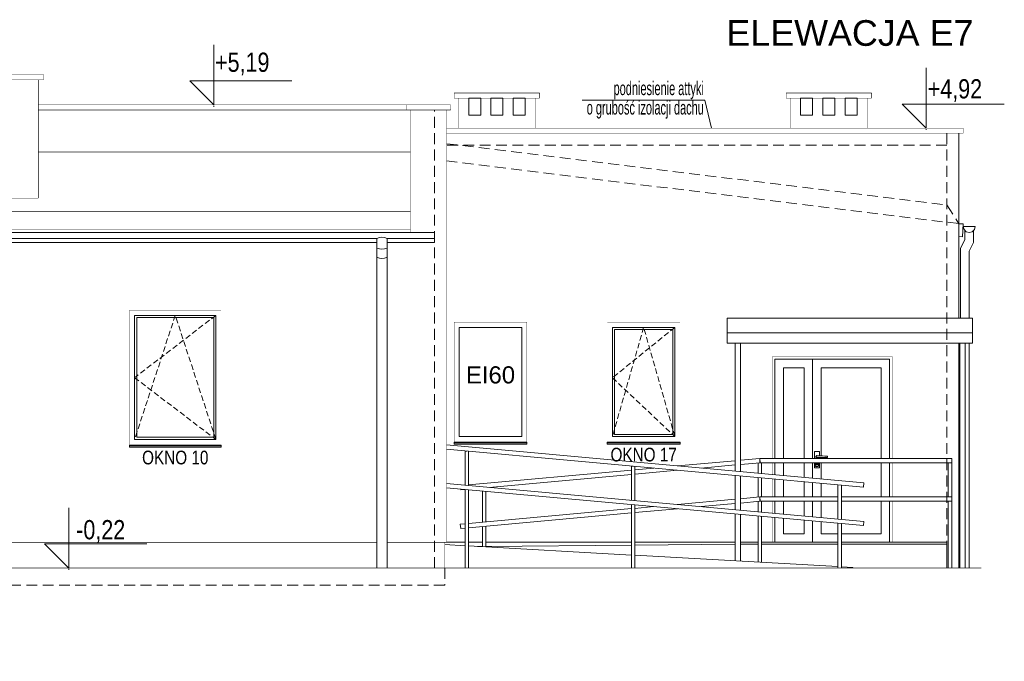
# Model space of a CAD drawing. Header units: millimetres. Extents: x 18880 to 99371, y -5529 to 27899.
# Tile 51 of 161: x 38583 to 39734, y -1784 to -1034. Entities that reach past the tile are written whole.
import ezdxf

# ---------------------------------------------------------------- set-up
doc = ezdxf.new("R2010")
doc.units = ezdxf.units.MM
doc.linetypes.add('DASHED', pattern=[19.05, 12.7, -6.35])
for name, color, linetype, lineweight in [('AA_HATCH', 251, 'Continuous', 0), ('AA_OPIS', 2, 'Continuous', 0), ('AA_WIDOK', 254, 'Continuous', 0), ('AA_WYMIAROWANIE_WEW', 254, 'Continuous', 0)]:
    doc.layers.add(name, color=color, linetype=linetype, lineweight=lineweight)
doc.styles.add('ARIAL', font='arial.ttf')
doc.styles.add('DIM07', font='romans.shx', dxfattribs={"width": 0.7})
doc.styles.add('Dimensions', font='arial.ttf', dxfattribs={"width": 0.8})
doc.dimstyles.new('Rzędne__wierzch', dxfattribs={"dimtxt": 15, "dimasz": 0.75, "dimexe": 8, "dimexo": 0, "dimgap": 0, "dimtad": 0, "dimjust": 2, "dimtih": 1, "dimtoh": 1, "dimlfac": 0.01, "dimzin": 1, "dimtxsty": 'Dimensions', "dimblk": 'KOTA', "dimcen": 0, "dimse1": 1, "dimse2": 1, "dimsd1": 1, "dimclrd": 256, "dimclre": 256, "dimclrt": 256, "dimazin": 0, "dimtfac": 1, "dimtofl": 0, "dimtmove": 2, "dimatfit": 2, "dimldrblk": 'NONE', "dimfxl": 1, "dimlwd": -1, "dimlwe": -1, "dimarcsym": 0})

# ---------------------------------------------------------------- blocks, each defined once
blk = doc.blocks.new('ukyk')
at = {"layer": 'AA_OPIS', "linetype": 'DASHED', "ltscale": 0.5}
blk.add_lwpolyline([(-6, -6), (-101, -78.8), (-6, -151), (-53.5, -6), (-101, -151)], dxfattribs=at)
at = {"layer": 'AA_WIDOK', "color": 255, "const_width": 0.3}
for points in [[(-107, 0), (0, 0)], [(-107, -157.5), (-107, 0)], [(0, 0), (0, -157.5)]]:
    blk.add_lwpolyline(points, dxfattribs=at)
at = {"layer": 'AA_WIDOK'}
for points in [[(-101, -151), (-101, -6)], [(-101, -6), (-6, -6)], [(-98.5, -8.5), (-98.5, -148.5)], [(-8.5, -8.5), (-98.5, -8.5)], [(-8.5, -148.5), (-8.5, -8.5)], [(-6, -6), (-6, -151)], [(-98.5, -148.5), (-8.5, -148.5)], [(-6, -151), (-101, -151)]]:
    blk.add_lwpolyline(points, dxfattribs=at)
at = {"layer": 'AA_WIDOK', "color": 4}
for points in [[(-107, -157.5), (-107, -158.3)], [(0, -157.5), (-107, -157.5)], [(-107, -158.3), (0, -158.3)], [(-107, -160), (-107, -158.3)], [(-107, -160), (0, -160)], [(0, -158.3), (0, -157.5)], [(0, -160), (0, -158.3)]]:
    blk.add_lwpolyline(points, dxfattribs=at)
at = {"layer": 'AA_OPIS', "insert": (-53.5, -164.1), "char_height": 16, "width": 300, "attachment_point": 2, "style": 'ARIAL'}
blk.add_mtext('{\\W0.8;OKNO 10}', dxfattribs=at)
blk = doc.blocks.new('o21')
at = {"layer": 'AA_OPIS', "linetype": 'DASHED', "ltscale": 0.5}
blk.add_lwpolyline([(-6, -6), (-79, -64.8), (-6, -133.5), (-42.5, -6), (-79, -133.5)], dxfattribs=at)
at = {"layer": 'AA_WIDOK', "color": 255, "const_width": 0.3}
for points in [[(-85, 0), (0, 0)], [(-85, -140), (-85, 0)], [(0, 0), (0, -140)]]:
    blk.add_lwpolyline(points, dxfattribs=at)
at = {"layer": 'AA_WIDOK'}
for points in [[(-79, -133.5), (-79, -6)], [(-79, -6), (-6, -6)], [(-76.5, -8.5), (-76.5, -131)], [(-8.5, -8.5), (-76.5, -8.5)], [(-8.5, -131), (-8.5, -8.5)], [(-6, -6), (-6, -133.5)], [(-6, -133.5), (-79, -133.5)], [(-76.5, -131), (-8.5, -131)]]:
    blk.add_lwpolyline(points, dxfattribs=at)
at = {"layer": 'AA_WIDOK', "color": 4}
for points in [[(-85, -140), (-85, -140.8)], [(0, -140), (-85, -140)], [(-85, -140.8), (0, -140.8)], [(-85, -142.5), (-85, -140.8)], [(-85, -142.5), (0, -142.5)], [(0, -140.8), (0, -140)], [(0, -142.5), (0, -140.8)]]:
    blk.add_lwpolyline(points, dxfattribs=at)
at = {"layer": 'AA_OPIS', "insert": (-42.5, -146.6), "char_height": 16, "width": 300, "attachment_point": 2, "style": 'ARIAL'}
blk.add_mtext('{\\W0.8;OKNO 17}', dxfattribs=at)
blk = doc.blocks.new('o21 ei60')
at = {"layer": 'AA_WIDOK', "color": 255, "const_width": 0.3}
for points in [[(-85, 0), (0, 0)], [(-85, -140), (-85, 0)], [(0, 0), (0, -140)]]:
    blk.add_lwpolyline(points, dxfattribs=at)
at = {"layer": 'AA_WIDOK'}
for points in [[(-79, -133.5), (-79, -6)], [(-79, -6), (-6, -6)], [(-6, -6), (-6, -133.5)], [(-6, -133.5), (-79, -133.5)]]:
    blk.add_lwpolyline(points, dxfattribs=at)
at = {"layer": 'AA_WIDOK', "color": 4}
for points in [[(-85, -142.5), (-85, -140)], [(0, -140), (-85, -140)], [(-85, -140.8), (0, -140.8)], [(-85, -142.5), (0, -142.5)], [(0, -140.8), (0, -140)], [(0, -142.5), (0, -140.8)]]:
    blk.add_lwpolyline(points, dxfattribs=at)
blk = doc.blocks.new('KOTA')
at = {"ltscale": 100}
blk.add_lwpolyline([(62.5, 0), (0, 0), (25, 25), (25, -81)], dxfattribs=at)
blk = doc.blocks.new('*D459')
at = {"layer": 'AA_WYMIAROWANIE_WEW', "transparency": 16777216}
blk.add_line((38809.8, -1136.1), (38809.8, -1135), dxfattribs=at)
at = {"layer": 'Defpoints', "color": 0, "transparency": 16777216}
for p in [(38809.8, -1133.9), (38819.5, -1133.9), (39334.9, -1653)]:
    blk.add_point(p, dxfattribs=at)
at = {"layer": 'AA_WYMIAROWANIE_WEW', "transparency": 16777216, "xscale": 1.125, "yscale": 1.125, "zscale": 1.125, "rotation": 90}
blk.add_blockref('KOTA', (38809.8, -1133.9), dxfattribs=at)
at = {"layer": 'AA_WYMIAROWANIE_WEW', "lineweight": 0, "transparency": 16777216, "insert": (38843.1, -1086.1), "char_height": 22.5, "attachment_point": 5, "style": 'Dimensions'}
blk.add_mtext('+5,19', dxfattribs=at)
blk = doc.blocks.new('_None')
blk = doc.blocks.new('*D460')
at = {"layer": 'AA_WYMIAROWANIE_WEW', "transparency": 16777216}
blk.add_line((39642.7, -1163.2), (39642.7, -1162.1), dxfattribs=at)
at = {"layer": 'Defpoints', "color": 0, "transparency": 16777216}
for p in [(39642.7, -1161), (39652.4, -1161), (38667.8, -1653)]:
    blk.add_point(p, dxfattribs=at)
at = {"layer": 'AA_WYMIAROWANIE_WEW', "transparency": 16777216, "xscale": 1.125, "yscale": 1.125, "zscale": 1.125, "rotation": 90}
blk.add_blockref('KOTA', (39642.7, -1161), dxfattribs=at)
at = {"layer": 'AA_WYMIAROWANIE_WEW', "lineweight": 0, "transparency": 16777216, "insert": (39676.1, -1117.2), "char_height": 22.5, "attachment_point": 5, "style": 'Dimensions'}
blk.add_mtext('+4,92', dxfattribs=at)
blk = doc.blocks.new('*D461')
at = {"layer": 'AA_WYMIAROWANIE_WEW', "transparency": 16777216}
blk.add_line((38640.3, -1677.2), (38640.3, -1676.1), dxfattribs=at)
at = {"layer": 'Defpoints', "color": 0, "transparency": 16777216}
for p in [(38635.4, -1675), (38640.3, -1675), (38602.9, -1784)]:
    blk.add_point(p, dxfattribs=at)
at = {"layer": 'AA_WYMIAROWANIE_WEW', "transparency": 16777216, "xscale": 1.125, "yscale": 1.125, "zscale": 1.125, "rotation": 90}
blk.add_blockref('KOTA', (38640.3, -1675), dxfattribs=at)
at = {"layer": 'AA_WYMIAROWANIE_WEW', "lineweight": 0, "transparency": 16777216, "insert": (38677.7, -1632.3), "char_height": 22.5, "attachment_point": 5, "style": 'Dimensions'}
blk.add_mtext('-0,22', dxfattribs=at)

msp = doc.modelspace()

# ---------------------------------------------------------------- linework, layer by layer
at = {"layer": 'AA_OPIS'}
msp.add_lwpolyline([(39391.683, -1160.9549), (39383.84833, -1128.49194), (39240.59358, -1128.49194)], dxfattribs=at)
at = {"layer": 'AA_WIDOK', "const_width": 0.5}
msp.add_lwpolyline([(38610.80422, -1104.49734), (38610.80422, -1098.49734), (38544.80422, -1098.49734), (38544.80422, -1104.49734)], close=True, dxfattribs=at)
for points in [[(38604.80422, -1242.7971), (38604.80422, -1104.49734)], [(39095.80422, -1160.9549), (39095.80422, -1125.9549)], [(39185.80422, -1160.9549), (39185.80422, -1125.9549)], [(39483.80422, -1160.9549), (39483.80422, -1125.9549)], [(39573.80422, -1160.9549), (39573.80422, -1125.9549)], [(39039.80422, -1274.5171), (39039.80422, -1139.88676)], [(39081.80422, -1644.98246), (39081.80422, -1139.88676)], [(39039.80422, -1188.93119), (38604.80422, -1188.93119)], [(38604.80422, -1242.7971), (38550.80422, -1242.7971)], [(37849.80422, -1258.63916), (39039.80422, -1258.63916)], [(39039.80422, -1274.8171), (39039.80422, -1274.5171)], [(39039.80422, -1282.82909), (39039.80422, -1274.8171)], [(37849.80422, -1279.95755), (39039.80422, -1279.95755)], [(37848.80422, -1644.96746), (39000.41592, -1644.98243)], [(39012.41592, -1644.98246), (39081.80422, -1644.98246)], [(39079.80422, -1674.98246), (39079.80422, -1644.98246)]]:
    msp.add_lwpolyline(points, dxfattribs=at)
at = {"layer": 'AA_WIDOK', "color": 4, "const_width": 0.5}
for points in [[(39090.80422, -1119.9549), (39090.7426, -1119.9549)], [(39090.7426, -1125.9549), (39090.7426, -1119.9549)], [(39090.80422, -1125.9549), (39090.7426, -1125.9549)], [(39190.80422, -1119.9549), (39090.80422, -1119.9549)], [(39090.80422, -1125.9549), (39090.80422, -1119.9549)], [(39190.80422, -1125.9549), (39090.80422, -1125.9549)], [(39190.80422, -1125.9549), (39190.80422, -1119.9549)], [(39478.80422, -1119.9549), (39478.7426, -1119.9549)], [(39478.7426, -1125.9549), (39478.7426, -1119.9549)], [(39578.80422, -1119.9549), (39478.80422, -1119.9549)], [(39478.80422, -1125.9549), (39478.80422, -1119.9549)], [(39578.80422, -1125.9549), (39478.80422, -1125.9549)], [(39578.80422, -1125.9549), (39578.80422, -1119.9549)], [(38604.80422, -1133.88676), (39034.73993, -1133.88676)], [(39034.73993, -1133.88676), (39034.80422, -1133.88676)], [(39034.73993, -1139.88676), (39034.73993, -1133.88676)], [(39034.80422, -1133.88676), (39086.80422, -1133.88676)], [(39034.80422, -1139.88676), (39034.80422, -1133.88676)], [(39086.80422, -1139.88676), (39086.80422, -1133.88676)], [(38604.80422, -1139.88676), (39034.73993, -1139.88676)], [(39034.73993, -1139.88676), (39034.80422, -1139.88676)], [(39034.80422, -1139.88676), (39086.80422, -1139.88676)], [(39081.80422, -1160.9549), (39685.8042, -1160.9549)], [(39685.8042, -1166.9549), (39685.8042, -1160.9549)], [(39081.80422, -1166.9549), (39685.8042, -1166.9549)]]:
    msp.add_lwpolyline(points, dxfattribs=at)
at = {"layer": 'AA_WIDOK'}
for points in [[(39121.80422, -1145.9549), (39121.80422, -1125.9549), (39107.80422, -1125.9549), (39107.80422, -1145.9549)], [(39147.80422, -1145.9549), (39147.80422, -1125.9549), (39133.80422, -1125.9549), (39133.80422, -1145.9549)], [(39173.80422, -1145.9549), (39173.80422, -1125.9549), (39159.80422, -1125.9549), (39159.80422, -1145.9549)], [(39509.80422, -1145.9549), (39509.80422, -1125.9549), (39495.80422, -1125.9549), (39495.80422, -1145.9549)], [(39535.80422, -1145.9549), (39535.80422, -1125.9549), (39521.80422, -1125.9549), (39521.80422, -1145.9549)], [(39561.80422, -1145.9549), (39561.80422, -1125.9549), (39547.80422, -1125.9549), (39547.80422, -1145.9549)]]:
    msp.add_lwpolyline(points, close=True, dxfattribs=at)
at = {"layer": 'AA_WIDOK', "color": 8, "linetype": 'DASHED'}
for points in [[(39067.80422, -1674.98245), (39067.80422, -1139.88676)], [(39666.80422, -1674.98245), (39666.80422, -1166.9549)], [(39081.80422, -1179.19178), (39666.80422, -1250.80332), (39680.80422, -1272.66639)], [(39666.80422, -1180.9549), (39081.80422, -1180.9549)], [(39081.80422, -1199.34107), (39680.80422, -1272.66639)], [(39079.80422, -1674.98246), (39079.80422, -1694.98246), (37846.80422, -1694.96746)]]:
    msp.add_lwpolyline(points, dxfattribs=at)
at = {"layer": 'AA_WIDOK'}
for points in [[(39680.80422, -1383.08309), (39680.80422, -1166.9549)], [(39685.80422, -1272.96639), (39680.80422, -1272.66639)], [(39684.90583, -1287.93946), (39685.80422, -1272.96639)], [(39684.90583, -1287.93946), (39680.80422, -1287.69337)], [(37855.60804, -1294.82909), (39000.41592, -1294.82909)], [(39012.41592, -1294.82909), (39067.80422, -1294.82909), (39067.80422, -1289.82909)], [(39666.80422, -1383.08309), (39409.80422, -1383.08309)], [(39409.80422, -1383.08309), (39409.80422, -1400.08309)], [(39696.80422, -1383.08309), (39666.80422, -1383.08309)], [(39696.80422, -1400.08309), (39696.80422, -1383.08309)], [(39409.80422, -1400.08309), (39696.80422, -1400.08309)], [(39409.80422, -1412.12408), (39409.80422, -1400.08309)], [(39696.80422, -1412.12408), (39696.80422, -1400.08309)], [(39696.80422, -1412.12408), (39409.80422, -1412.12408)], [(39419.39736, -1561.87206), (39419.39736, -1412.12408)], [(39425.39736, -1562.41728), (39425.39736, -1412.12408)], [(39680.80422, -1674.98245), (39680.80422, -1412.12408)], [(39681.9063, -1674.98245), (39681.9063, -1412.12408)], [(39687.9063, -1674.98245), (39687.9063, -1412.12408)], [(39465.80422, -1430.98246), (39465.80422, -1440.98246)], [(39509.80422, -1430.98246), (39465.80422, -1430.98246)], [(39509.80422, -1440.98246), (39509.80422, -1430.98246)], [(39509.80422, -1430.98246), (39599.80422, -1430.98246)], [(39599.80422, -1430.98246), (39599.80422, -1440.98246)], [(39465.80422, -1440.98246), (39465.80422, -1546.98246)], [(39475.80422, -1546.98246), (39475.80422, -1440.98246)], [(39475.80422, -1440.98246), (39499.80422, -1440.98246)], [(39499.80422, -1440.98246), (39499.80422, -1546.98246)], [(39509.80422, -1546.98246), (39509.80422, -1440.98246)], [(39519.80422, -1440.98246), (39519.80422, -1544.05583)], [(39589.80422, -1440.98246), (39519.80422, -1440.98246)], [(39589.80422, -1546.98246), (39589.80422, -1440.98246)], [(39599.80422, -1440.98246), (39599.80422, -1546.98246)], [(39081.80422, -1531.19487), (39569.70927, -1575.53095)], [(39081.80422, -1536.21547), (39569.25678, -1580.51043)], [(39103.53088, -1538.37152), (39104.06678, -1538.37152)], [(39103.53088, -1578.16917), (39103.53088, -1538.37152)], [(39104.06678, -1538.37152), (39104.99498, -1538.37152)], [(39104.99498, -1538.37152), (39105.53088, -1538.37152)], [(39107.53088, -1578.53266), (39107.53088, -1538.55326)], [(39511.95422, -1538.98246), (39517.65422, -1538.98246)], [(39511.95422, -1546.98246), (39511.95422, -1538.98246)], [(39517.65422, -1538.98246), (39517.65422, -1543.99271)], [(39419.39736, -1549.59288), (39351.83303, -1555.73247)], [(39448.12425, -1546.98246), (39425.39736, -1549.04765)], [(39448.35096, -1551.98246), (39425.39736, -1554.06826)], [(39446.12425, -1564.30074), (39446.12425, -1552.1848)], [(39448.12425, -1546.98246), (39448.12425, -1551.98246)], [(39448.12425, -1546.98246), (39672.60096, -1546.98246)], [(39448.57674, -1551.96194), (39448.12425, -1546.98246)], [(39448.12425, -1551.98246), (39448.35096, -1551.98246)], [(39448.57674, -1551.96194), (39448.35096, -1551.98246)], [(39448.35096, -1551.98246), (39672.60096, -1551.98246)], [(39450.12425, -1564.66422), (39450.12425, -1551.98246)], [(39465.80422, -1551.98246), (39465.80422, -1566.08906)], [(39475.80422, -1566.99777), (39475.80422, -1551.98246)], [(39499.80422, -1551.98246), (39499.80422, -1569.17866)], [(39509.80422, -1570.08736), (39509.80422, -1551.98246)], [(39511.95422, -1557.98246), (39511.95422, -1551.98246)], [(39512.60422, -1554.48246), (39512.89896, -1553.38246)], [(39512.80422, -1554.48246), (39513.07216, -1553.48246)], [(39512.89896, -1553.38246), (39513.70422, -1552.5772)], [(39513.07216, -1553.48246), (39513.80422, -1552.7504)], [(39513.50422, -1544.98246), (39513.67838, -1544.33246)], [(39513.67838, -1545.63246), (39513.50422, -1544.98246)], [(39513.60422, -1544.98246), (39513.76499, -1544.38246)], [(39513.76499, -1545.58246), (39513.60422, -1544.98246)], [(39513.67838, -1544.33246), (39514.15422, -1543.85662)], [(39514.15422, -1546.10829), (39513.67838, -1545.63246)], [(39513.70422, -1552.5772), (39514.80422, -1552.28246)], [(39513.76499, -1544.38246), (39514.20422, -1543.94322)], [(39514.20422, -1546.02169), (39513.76499, -1545.58246)], [(39513.80422, -1544.98246), (39513.93819, -1544.48246)], [(39513.93819, -1545.48246), (39513.80422, -1544.98246)], [(39513.80422, -1552.7504), (39514.80422, -1552.48246)], [(39513.93819, -1544.48246), (39514.30422, -1544.11643)], [(39514.30422, -1545.84848), (39513.93819, -1545.48246)], [(39514.00422, -1553.58246), (39514.1114, -1553.18246)], [(39514.1114, -1553.98246), (39514.00422, -1553.58246)], [(39514.10422, -1553.58246), (39514.198, -1553.23246)], [(39514.198, -1553.93246), (39514.10422, -1553.58246)], [(39514.1114, -1553.18246), (39514.40422, -1552.88963)], [(39514.15422, -1543.85662), (39514.80422, -1543.68246)], [(39514.80422, -1546.28246), (39514.15422, -1546.10829)], [(39514.198, -1553.23246), (39514.45422, -1552.97624)], [(39514.20422, -1543.94322), (39514.80422, -1543.78246)], [(39514.80422, -1546.18246), (39514.20422, -1546.02169)], [(39514.30422, -1544.11643), (39514.80422, -1543.98246)], [(39514.80422, -1545.98246), (39514.30422, -1545.84848)], [(39514.40422, -1552.88963), (39514.80422, -1552.78246)], [(39514.45422, -1552.97624), (39514.80422, -1552.88246)], [(39514.80422, -1543.68246), (39515.45422, -1543.85662)], [(39514.80422, -1543.78246), (39515.40422, -1543.94322)], [(39514.80422, -1543.98246), (39517.30422, -1543.98246)], [(39517.30422, -1545.98246), (39514.80422, -1545.98246)], [(39515.40422, -1546.02169), (39514.80422, -1546.18246)], [(39515.45422, -1546.10829), (39514.80422, -1546.28246)], [(39514.80422, -1552.28246), (39515.90422, -1552.5772)], [(39514.80422, -1552.48246), (39515.80422, -1552.7504)], [(39514.80422, -1552.78246), (39515.20422, -1552.88963)], [(39514.80422, -1552.88246), (39515.15422, -1552.97624)], [(39515.15422, -1552.97624), (39515.41043, -1553.23246)], [(39515.20422, -1552.88963), (39515.49704, -1553.18246)], [(39515.40422, -1543.94322), (39515.44345, -1543.98246)], [(39515.44345, -1545.98246), (39515.40422, -1546.02169)], [(39515.41043, -1553.23246), (39515.50422, -1553.58246)], [(39515.50422, -1553.58246), (39515.41043, -1553.93246)], [(39515.45422, -1543.85662), (39515.58005, -1543.98246)], [(39515.58005, -1545.98246), (39515.45422, -1546.10829)], [(39515.49704, -1553.18246), (39515.60422, -1553.58246)], [(39515.60422, -1553.58246), (39515.49704, -1553.98246)], [(39515.80422, -1552.7504), (39516.53627, -1553.48246)], [(39515.90422, -1552.5772), (39516.70947, -1553.38246)], [(39516.53627, -1553.48246), (39516.80422, -1554.48246)], [(39516.70947, -1553.38246), (39517.00422, -1554.48246)], [(39517.30422, -1543.98246), (39518.64461, -1544.02173)], [(39518.64461, -1545.94319), (39517.30422, -1545.98246)], [(39517.65422, -1545.9722), (39517.65422, -1546.98246)], [(39517.65422, -1551.98246), (39517.65422, -1557.98246)], [(39518.64461, -1544.02173), (39521.31519, -1544.10026)], [(39521.31519, -1545.86465), (39518.64461, -1545.94319)], [(39519.80422, -1545.90908), (39519.80422, -1546.98246)], [(39519.80422, -1551.98246), (39519.80422, -1570.99606)], [(39521.31519, -1544.10026), (39523.95524, -1544.1788)], [(39523.95524, -1545.78611), (39521.31519, -1545.86465)], [(39523.95524, -1544.1788), (39526.54468, -1544.25734)], [(39526.54468, -1545.70757), (39523.95524, -1545.78611)], [(39526.54468, -1544.25734), (39527.35034, -1544.28246)], [(39527.35034, -1545.68246), (39526.54468, -1545.70757)], [(39527.35034, -1544.28246), (39527.35034, -1545.68246)], [(39589.80422, -1591.98246), (39589.80422, -1551.98246)], [(39599.80422, -1551.98246), (39599.80422, -1591.98246)], [(39668.39747, -1591.98246), (39668.39747, -1551.98246)], [(39672.39747, -1591.98246), (39672.39747, -1551.98246)], [(39672.60096, -1546.98246), (39672.60096, -1551.98246)], [(39297.91271, -1560.63222), (39107.53088, -1577.93228)], [(39297.91271, -1556.03505), (39298.44861, -1556.03505)], [(39297.91271, -1595.83271), (39297.91271, -1556.03505)], [(39298.44861, -1556.03505), (39299.37681, -1556.03505)], [(39299.37681, -1556.03505), (39299.91271, -1556.03505)], [(39301.91271, -1596.19619), (39301.91271, -1556.21679)], [(39324.20794, -1558.24277), (39301.91271, -1560.26874)], [(39351.83303, -1560.75307), (39301.91271, -1565.28934)], [(39419.39736, -1554.61348), (39379.45812, -1558.24277)], [(39517.65422, -1557.98246), (39511.95422, -1557.98246)], [(39512.89896, -1555.58246), (39512.60422, -1554.48246)], [(39513.07216, -1555.48246), (39512.80422, -1554.48246)], [(39513.70422, -1556.38771), (39512.89896, -1555.58246)], [(39513.80422, -1556.21451), (39513.07216, -1555.48246)], [(39514.80422, -1556.68246), (39513.70422, -1556.38771)], [(39514.80422, -1556.48246), (39513.80422, -1556.21451)], [(39514.40422, -1554.27528), (39514.1114, -1553.98246)], [(39514.45422, -1554.18867), (39514.198, -1553.93246)], [(39514.80422, -1554.38246), (39514.40422, -1554.27528)], [(39514.80422, -1554.28246), (39514.45422, -1554.18867)], [(39515.15422, -1554.18867), (39514.80422, -1554.28246)], [(39515.20422, -1554.27528), (39514.80422, -1554.38246)], [(39515.80422, -1556.21451), (39514.80422, -1556.48246)], [(39515.90422, -1556.38771), (39514.80422, -1556.68246)], [(39515.41043, -1553.93246), (39515.15422, -1554.18867)], [(39515.49704, -1553.98246), (39515.20422, -1554.27528)], [(39516.53627, -1555.48246), (39515.80422, -1556.21451)], [(39516.70947, -1555.58246), (39515.90422, -1556.38771)], [(39516.80422, -1554.48246), (39516.53627, -1555.48246)], [(39517.00422, -1554.48246), (39516.70947, -1555.58246)], [(39081.80422, -1576.19487), (39569.70927, -1620.53095)], [(39297.91271, -1565.65283), (39131.85249, -1580.74277)], [(39419.39736, -1606.87206), (39419.39736, -1566.89266)], [(39425.39736, -1607.41728), (39425.39736, -1567.43788)], [(39446.12425, -1592.1642), (39446.12425, -1569.32134)], [(39450.12425, -1591.98246), (39450.12425, -1569.68482)], [(39465.80422, -1571.10967), (39465.80422, -1591.98246)], [(39475.80422, -1591.98246), (39475.80422, -1572.01837)], [(39499.80422, -1574.19926), (39499.80422, -1591.98246)], [(39509.80422, -1591.98246), (39509.80422, -1575.10796)], [(39519.80422, -1576.01666), (39519.80422, -1591.98246)], [(39569.70927, -1575.53095), (39569.25678, -1580.51043)], [(39081.80422, -1581.21547), (39569.25678, -1625.51043)], [(39098.45091, -1583.77798), (39098.35471, -1582.71942)], [(39103.53088, -1583.31636), (39098.45091, -1583.77798)], [(39103.53088, -1674.98246), (39103.53088, -1583.18978)], [(39107.53088, -1674.98246), (39107.53088, -1583.55326)], [(39123.8031, -1621.45362), (39123.8031, -1585.03192)], [(39127.8031, -1621.09014), (39127.8031, -1585.3954)], [(39539.40957, -1617.77761), (39539.40957, -1577.79821)], [(39543.40957, -1618.14109), (39543.40957, -1578.16169)], [(39419.39736, -1594.59288), (39351.83303, -1600.73247)], [(39419.39736, -1599.61348), (39379.45812, -1603.24277)], [(39448.12425, -1591.98246), (39425.39736, -1594.04765)], [(39448.35096, -1596.98246), (39425.39736, -1599.06826)], [(39446.12425, -1609.30074), (39446.12425, -1597.1848)], [(39448.12425, -1591.98246), (39448.12425, -1596.98246)], [(39448.12425, -1591.98246), (39539.40957, -1591.98246)], [(39448.57674, -1596.96194), (39448.12425, -1591.98246)], [(39448.12425, -1596.98246), (39448.35096, -1596.98246)], [(39448.57674, -1596.96194), (39448.35096, -1596.98246)], [(39448.35096, -1596.98246), (39539.40957, -1596.98246)], [(39450.12425, -1609.66422), (39450.12425, -1596.98246)], [(39465.80422, -1596.98246), (39465.80422, -1611.08906)], [(39475.80422, -1611.99777), (39475.80422, -1596.98246)], [(39499.80422, -1596.98246), (39499.80422, -1614.17866)], [(39509.80422, -1615.08736), (39509.80422, -1596.98246)], [(39519.80422, -1596.98246), (39519.80422, -1615.99606)], [(39543.40957, -1591.98246), (39672.60096, -1591.98246)], [(39543.40957, -1596.98246), (39672.60096, -1596.98246)], [(39589.80422, -1634.98246), (39589.80422, -1596.98246)], [(39599.80422, -1596.98246), (39599.80422, -1624.98246)], [(39668.39747, -1674.98245), (39668.39747, -1596.98246)], [(39672.39747, -1674.98245), (39672.39747, -1596.98246)], [(39672.60096, -1591.98246), (39672.60096, -1596.98246)], [(39297.91271, -1605.63222), (39107.53088, -1622.93228)], [(39297.91271, -1610.65283), (39107.53088, -1627.95288)], [(39297.91271, -1674.98245), (39297.91271, -1600.85331)], [(39301.91271, -1674.98245), (39301.91271, -1601.21679)], [(39324.20794, -1603.24277), (39301.91271, -1605.26874)], [(39351.83303, -1605.75307), (39301.91271, -1610.28934)], [(39419.39736, -1666.66578), (39419.39736, -1611.89266)], [(39425.39736, -1667.00168), (39425.39736, -1612.43788)], [(39446.12425, -1668.16204), (39446.12425, -1614.32134)], [(39450.12425, -1668.38597), (39450.12425, -1614.68482)], [(39465.80422, -1616.10967), (39465.80422, -1624.98246)], [(39475.80422, -1634.98246), (39475.80422, -1617.01837)], [(39499.80422, -1619.19926), (39499.80422, -1634.98246)], [(39509.80422, -1624.98246), (39509.80422, -1620.10796)], [(39519.80422, -1621.01666), (39519.80422, -1634.98246)], [(39569.70927, -1620.53095), (39569.25678, -1625.51043)], [(39103.53088, -1623.29576), (39097.99842, -1623.7985)], [(39098.45091, -1628.77798), (39097.99842, -1623.7985)], [(39103.53088, -1628.31636), (39098.45091, -1628.77798)], [(39123.8031, -1650.11745), (39123.8031, -1626.47422)], [(39127.8031, -1650.34139), (39127.8031, -1626.11074)], [(39465.80422, -1624.98246), (39465.80422, -1644.98246)], [(39509.80422, -1644.98246), (39509.80422, -1624.98246)], [(39539.40957, -1674.98245), (39539.40957, -1622.79821)], [(39543.40957, -1674.98245), (39543.40957, -1623.16169)], [(39599.80422, -1624.98246), (39599.80422, -1644.98246)], [(39081.80422, -1644.98246), (39103.53088, -1644.98246)], [(39107.53088, -1644.98246), (39123.8031, -1644.98246)], [(39127.8031, -1644.98246), (39297.91271, -1644.98246)], [(39301.91271, -1644.98246), (39419.39736, -1644.98246)], [(39425.39736, -1644.98246), (39446.12425, -1644.98246)], [(39450.12425, -1644.98246), (39462.80422, -1644.98246)], [(39539.40957, -1644.98246), (39462.80422, -1644.98246)], [(39499.80422, -1634.98246), (39475.80422, -1634.98246)], [(39519.80422, -1634.98246), (39539.40957, -1634.98246)], [(39543.40957, -1634.98246), (39589.80422, -1634.98246)], [(39602.80422, -1644.98246), (39543.40957, -1644.98246)], [(39602.80422, -1644.98246), (39666.80422, -1644.98246)], [(39666.80422, -1646.98246), (39666.80422, -1644.98246)], [(39079.80422, -1647.65425), (39103.53088, -1648.98255)], [(39107.53088, -1649.20648), (39297.91271, -1659.86468)], [(39117.9132, -1649.78772), (39123.8031, -1649.73591)], [(39127.8031, -1649.70072), (39297.91271, -1648.20427)], [(39301.91271, -1648.16909), (39419.39736, -1647.13558)], [(39425.39736, -1647.0828), (39436.80422, -1646.98246)], [(39436.80422, -1646.98246), (39446.12425, -1646.98246)], [(39450.12425, -1646.98246), (39539.40957, -1646.98246)], [(39543.40957, -1646.98246), (39666.80422, -1646.98246)], [(39666.80422, -1674.98245), (39666.80422, -1646.98246)], [(39301.91271, -1660.08861), (39539.40957, -1673.38445)], [(39543.40957, -1673.60839), (39556.80422, -1674.35826)], [(39556.80422, -1674.98245), (39556.80422, -1674.35826)]]:
    msp.add_lwpolyline(points, dxfattribs=at)
at = {"layer": 'AA_WIDOK', "color": 4}
for points in [[(39685.80422, -1275.97838), (39686.74204, -1279.47838)], [(39692.80422, -1275.97838), (39685.80422, -1275.97838)], [(39699.80422, -1275.97838), (39692.80422, -1275.97838)], [(39698.86639, -1279.47838), (39699.80422, -1275.97838)], [(39067.80422, -1282.82909), (37869.80422, -1282.82909)], [(39067.80422, -1286.32909), (39067.80422, -1282.82909)], [(39067.80422, -1288.89127), (39067.80422, -1286.32909)], [(39067.80422, -1289.82909), (39067.80422, -1288.89127)], [(39686.74204, -1279.47838), (39689.30422, -1282.04055)], [(39687.80422, -1280.54055), (39687.80422, -1291.69862)], [(39689.30422, -1282.04055), (39692.80422, -1282.97838)], [(39692.80422, -1282.97838), (39696.30422, -1282.04055)], [(39696.30422, -1282.04055), (39698.86639, -1279.47838)], [(39697.80422, -1280.54055), (39697.80422, -1294.84116)], [(37862.80422, -1289.82909), (39000.41592, -1289.82909)], [(39000.41592, -1289.82909), (39000.41592, -1674.98245)], [(39067.80422, -1289.82909), (39012.41592, -1289.82909)], [(39012.41592, -1289.82909), (39012.41592, -1300.1206)], [(39012.41592, -1289.82909), (39012.41592, -1674.98245)], [(39687.80422, -1291.69862), (39682.81959, -1301.47057), (39682.81959, -1383.08309)], [(39697.80422, -1294.84116), (39692.78884, -1304.67339), (39692.78884, -1383.08309)], [(39692.78884, -1412.12408), (39692.78884, -1674.98245)]]:
    msp.add_lwpolyline(points, dxfattribs=at)
for points in [[(39012.41592, -1289.82909, 0.2262302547), (39000.41592, -1289.82909, -1)], [(39012.41592, -1301.16329, -0.2262302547), (39000.41592, -1301.16329, 1)], [(39012.41592, -1311.84245, -0.2262302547), (39000.41592, -1311.84245, 1)]]:
    msp.add_lwpolyline(points, format="xyb", dxfattribs=at)
at = {"layer": 'AA_WIDOK', "color": 255, "const_width": 0.3}
for points in [[(39462.80422, -1546.98246), (39462.80422, -1427.98246)], [(39462.80422, -1427.98246), (39602.80422, -1427.98246)], [(39602.80422, -1427.98246), (39602.80422, -1546.98246)], [(39462.80422, -1565.81645), (39462.80422, -1551.98246)], [(39602.80422, -1551.98246), (39602.80422, -1591.98246)], [(39462.80422, -1591.98246), (39462.80422, -1570.83705)], [(39462.80422, -1610.81645), (39462.80422, -1596.98246)], [(39602.80422, -1596.98246), (39602.80422, -1644.98246)], [(39462.80422, -1644.98246), (39462.80422, -1615.83705)]]:
    msp.add_lwpolyline(points, dxfattribs=at)
at = {"layer": 'AA_WIDOK', "color": 3, "const_width": 0.5}
msp.add_lwpolyline([(37846.80422, -1674.98245), (39706.85407, -1674.98245)], dxfattribs=at)

# ---------------------------------------------------------------- block references
at = {"layer": 'AA_HATCH'}
for name, p in [('ukyk', (38818.30422, -1373.79806)), ('o21 ei60', (39175.80422, -1387.88676)), ('o21', (39354.80422, -1387.88676))]:
    msp.add_blockref(name, p, dxfattribs=at)

# ---------------------------------------------------------------- texts
at = {"layer": 'AA_OPIS', "insert": (39409.04455, -1034.88009), "char_height": 30, "width": 5325.4238542, "attachment_point": 1, "style": 'ARIAL'}
msp.add_mtext('\\A1;\\pxql;{\\fArial|b0|i0|c238|p38;ELEWACJA E7}', dxfattribs=at)
at = {"layer": 'AA_OPIS', "insert": (39382.68507, -1149.95477), "char_height": 16, "width": 151.2593731, "attachment_point": 9, "line_spacing_factor": 0.85, "style": 'DIM07'}
msp.add_mtext('{\\fArial Narrow|b0|i0|c238|p34;podniesienie attyki\\Po grubość izolacji dachu}', dxfattribs=at)
at = {"layer": 'AA_OPIS', "color": 10, "linetype": 'Continuous', "insert": (39133.30422, -1459.58957), "char_height": 20, "attachment_point": 8, "style": 'ARIAL'}
msp.add_mtext('EI60', dxfattribs=at)

# ---------------------------------------------------------------- dimensions: what is measured, and where the dimension line sits
at = {"layer": 'AA_WYMIAROWANIE_WEW', "lineweight": 0}
for base, p1, p2, picture, middle in [((38809.78626, -1133.88676), (39334.86879, -1652.97262), (38819.49819, -1133.88676), '*D459', (38843.12316, -1086.14137)), ((39642.71648, -1160.9549), (38667.79901, -1653.04076), (39652.42841, -1160.9549), '*D460', (39676.05338, -1117.24215))]:
    dim = msp.add_linear_dim(base=base, p1=p1, p2=p2, angle=90, dimstyle='Rzędne__wierzch', override={"dimscale": 1.5, "dimpost": '+<>'}, dxfattribs=at)
    dim.commit()
    dim.dimension.update_dxf_attribs({"geometry": picture, "text_midpoint": middle, "dimtype": 160})
dim = msp.add_linear_dim(base=(38640.34015, -1674.98245), p1=(38602.88286, -1783.98245), p2=(38635.38385, -1674.98245), angle=90, text='-0,22', dimstyle='Rzędne__wierzch', override={"dimscale": 1.5, "dimpost": '- <>'}, dxfattribs=at)
dim.commit()
dim.dimension.update_dxf_attribs({"geometry": '*D461', "text_midpoint": (38677.69432, -1632.33767), "dimtype": 160})

doc.saveas('drawing.dxf')
